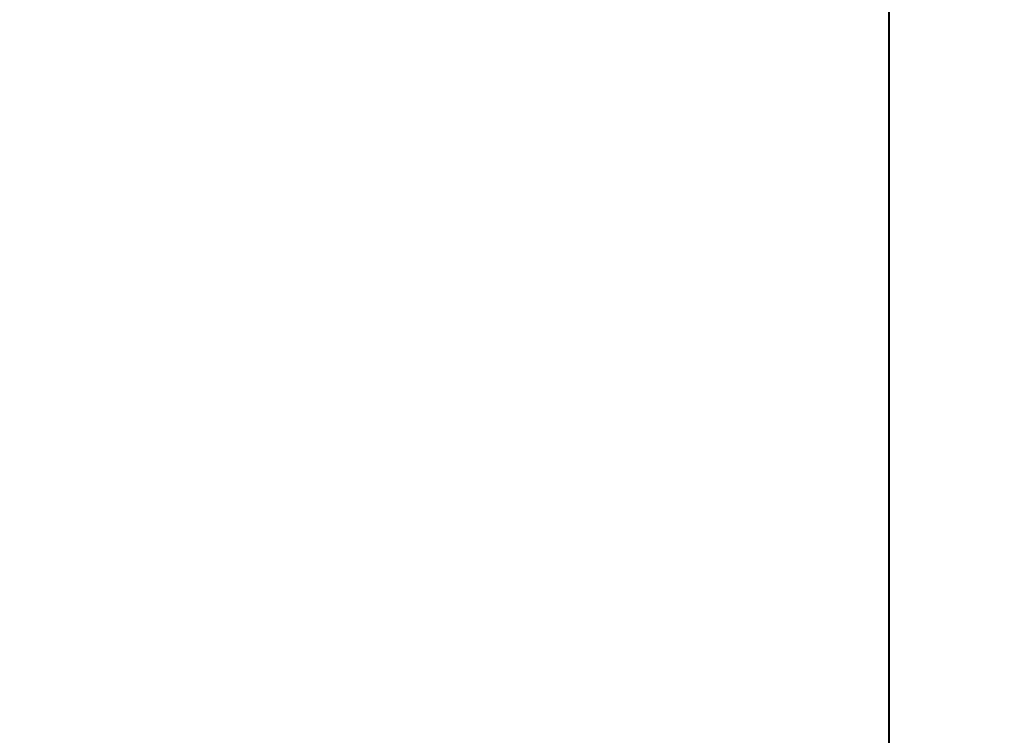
# Model space of a CAD drawing. Header units: millimetres. Extents: x 4 to 1188, y 1 to 840.
# Tile 12 of 203: x 229 to 253, y 374 to 392. Entities that reach past the tile are written whole.
import ezdxf

# ---------------------------------------------------------------- set-up
doc = ezdxf.new("R2010")
doc.units = ezdxf.units.MM
doc.layers.add('1', color=7, linetype='Continuous')
doc.styles.add('Arial Unicode MS', font='Arial Unicode MS')
doc.dimstyles.get("Standard").update_dxf_attribs({"dimtxt": 0.18, "dimasz": 0.18, "dimexe": 0.18, "dimexo": 0.0625, "dimgap": 0.09, "dimtad": 0, "dimtih": 1, "dimtoh": 1, "dimdec": 4, "dimzin": 0, "dimdsep": 46, "dimtxsty": 'Standard', "dimcen": 0.09, "dimadec": 0, "dimazin": 0, "dimtfac": 1, "dimtdec": 4, "dimtofl": 0, "dimtmove": 0, "dimatfit": 3, "dimfxl": 0, "dimtolj": 1, "dimtzin": 0, "dimarcsym": 0})

# ---------------------------------------------------------------- blocks, each defined once
blk = doc.blocks.new('_U20')
at = {"layer": '1', "color": 18, "lineweight": 35}
for p, q in [((248.404, 539.123), (193.659, 539.123)), ((195.659, 282.024), (195.659, 539.123)), ((227.003, 282.024), (193.659, 282.024))]:
    blk.add_line(p, q, dxfattribs=at)
at = {"layer": '1', "color": 18, "lineweight": 70}
for points in [[(195.659, 539.123), (196.435, 535.623), (194.883, 535.623)], [(195.659, 282.024), (194.883, 285.524), (196.435, 285.524)]]:
    blk.add_solid(points, dxfattribs=at)
at = {"layer": '1', "color": 18, "linetype": 'Continuous', "lineweight": 13, "insert": (193.589, 400.016), "char_height": 5, "attachment_point": 7, "rotation": 90, "line_spacing_factor": 1.047437, "style": 'Arial Unicode MS'}
blk.add_mtext('\\fArial Unicode MS|b0|i0;\\W1.0000;{\\H1.21x;(}1800{\\H1.21x;)}', dxfattribs=at)

msp = doc.modelspace()

# ---------------------------------------------------------------- linework, layer by layer
at = {"layer": '1', "color": 154, "linetype": 'Continuous', "lineweight": 13}
for p, q in [((250.1457, 416.2168), (250.1457, 283.0739)), ((250.1746, 410.6127), (250.1746, 321.4959))]:
    msp.add_line(p, q, dxfattribs=at)

# ---------------------------------------------------------------- dimensions: what is measured, and where the dimension line sits
at = {"layer": '1', "color": 18, "linetype": 'Continuous', "lineweight": 13}
dim = msp.add_linear_dim(base=(195.6594, 282.0239), p1=(286.3093, 539.1234), p2=(238.7172, 282.0239), angle=90, dimstyle='Standard', override={"dimtxt": 5, "dimasz": 3.5, "dimexe": 2, "dimexo": 1, "dimgap": 2.5, "dimtad": 1, "dimtih": 0, "dimtoh": 0, "dimdec": 0, "dimlfac": 7, "dimzin": 8, "dimdsep": 44, "dimlunit": 2, "dimpost": '(<>)', "dimtxsty": 'Arial Unicode MS', "dimsah": 1, "dimse1": 0, "dimse2": 0, "dimsd1": 0, "dimsd2": 0, "dimclrd": 18, "dimclre": 18, "dimclrt": 18, "dimtm": -0.1, "dimtfac": 0.4, "dimtdec": 2, "dimtofl": 1, "dimtmove": 0, "dimtzin": 8, "dimlwd": 35, "dimlwe": 35}, dxfattribs=at)
dim.commit()
dim.dimension.update_dxf_attribs({"geometry": '_U20', "text_midpoint": (195.6594, 410.5737), "dimtype": 160})

doc.saveas('drawing.dxf')
